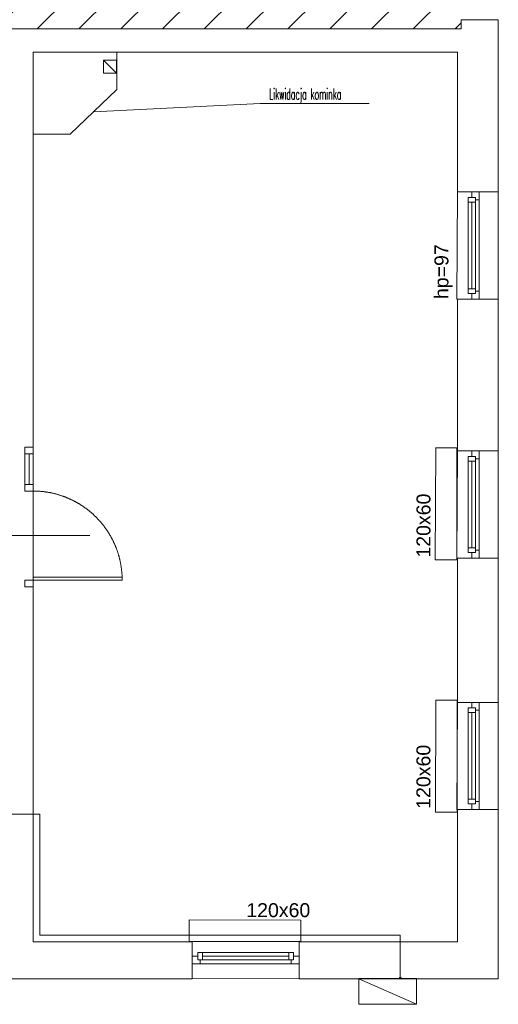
# Model space of a CAD drawing. Header units: millimetres. Extents: x -55054 to 44305, y -132338 to 49528.
# Tile 69 of 72: x 31974 to 37118, y -40540 to -29968. Entities that reach past the tile are written whole.
import ezdxf
from ezdxf import colors
from ezdxf.entities.mleader import LeaderData, LeaderLine
from ezdxf.enums import TextEntityAlignment as Align
from ezdxf.math import Vec2, Vec3

# ---------------------------------------------------------------- set-up
doc = ezdxf.new("R2010")
doc.units = ezdxf.units.MM
doc.header["$LTSCALE"] = 100
doc.linetypes.add('Kosów OSP 27-03-2026_xref$0$DASHED', pattern=[0.75, 0.5, -0.25])
for name, color, linetype, lineweight in [('.WK.DEMONTAŻ', 6, 'Continuous', 13), ('.WK_WODA_OPIS', 7, 'Continuous', 13), ('.XREF', 251, 'Continuous', 5), ('Kosów OSP 27-03-2026_xref$0$A_drzwi', 8, 'Continuous', 5), ('Kosów OSP 27-03-2026_xref$0$A_meble', 8, 'Continuous', 5), ('Kosów OSP 27-03-2026_xref$0$A_meble łaz kuch', 8, 'Continuous', 5), ('Kosów OSP 27-03-2026_xref$0$A_meble łazienka i kuchnia', 8, 'Continuous', 5), ('Kosów OSP 27-03-2026_xref$0$A_okno', 8, 'Continuous', 5), ('Kosów OSP 27-03-2026_xref$0$A_opis pom', 8, 'Continuous', 5), ('Kosów OSP 27-03-2026_xref$0$A_opis stolarki', 8, 'Continuous', 5), ('Kosów OSP 27-03-2026_xref$0$A_SC_MUROWANA_DZIAŁOWA', 8, 'Continuous', 5), ('Kosów OSP 27-03-2026_xref$0$A_scianazew', 8, 'Continuous', 5), ('Kosów OSP 27-03-2026_xref$0$GEB-BEZUG', 8, 'Continuous', 5)]:
    doc.layers.add(name, color=color, linetype=linetype, lineweight=lineweight)
doc.styles.add('Kosów OSP 27-03-2026_xref$0$dar-styl', font='arial.ttf')
doc.styles.add('Kosów OSP 27-03-2026_xref$0$Standard', font='arial.ttf')
doc.styles.add('WYMIARY', font='romans.shx', dxfattribs={"width": 0.7})

# ---------------------------------------------------------------- blocks, each defined once
blk = doc.blocks.new('*U167')
at = {"color": 0}
for p, q in [((0, -6.5), (-88, -6.5)), ((-88, -6.5), (-88, -9.5)), ((0, -9.5), (-88, -9.5)), ((0, -9.5), (0, -6.5))]:
    blk.add_line(p, q, dxfattribs=at)
for points in [[(8, 0), (8, -6.5), (0, -6.5), (0, 0)], [(8, -94.5), (8, -101), (0, -101), (0, -94.5)]]:
    blk.add_lwpolyline(points, close=True, dxfattribs=at)
at = {"color": 0, "linetype": 'Kosów OSP 27-03-2026_xref$0$DASHED', "ltscale": 15}
blk.add_arc((0, -6.5), 88, 181.95364, 270, dxfattribs=at)
at = {"layer": 'Kosów OSP 27-03-2026_xref$0$A_opis stolarki'}
blk.add_line((-56.09, -50.5), (27.54, -50.5), dxfattribs=at)
at = {"layer": 'Kosów OSP 27-03-2026_xref$0$A_opis stolarki', "ltscale": 0.5, "style": 'Kosów OSP 27-03-2026_xref$0$dar-styl'}
blk.add_attdef('ODPORNOŚĆ_OGNIOWA', text='', height=15, rotation=90, dxfattribs=at).set_placement((-55.91, -50.5), align=Align.TOP_CENTER)
blk.add_attdef('SYMBOL_DRZWI1', text='', height=14, dxfattribs=at).set_placement((-16.77, -50.5), align=Align.BOTTOM_CENTER)
blk.add_attdef('SYMBOL_DRZWI2', text='', height=14, dxfattribs=at).set_placement((-16.77, -53.5), align=Align.TOP_CENTER)
blk = doc.blocks.new('Kosów OSP 27-03-2026_xref')
at = {"layer": 'Kosów OSP 27-03-2026_xref$0$A_SC_MUROWANA_DZIAŁOWA'}
h = blk.add_hatch(dxfattribs=at)
h.set_pattern_fill('ANSI31', color=256, scale=10, style=0)
h.set_pattern_definition([(45, (6830.3, 921.538), (-22.45064, 22.45064), [])])
h.paths.add_polyline_path([(6112, 1404.1), (5187, 1404.1), (5187, 814.1), (6112, 814.1)])
at = {"linetype": 'Kosów OSP 27-03-2026_xref$0$DASHED', "ltscale": 50}
for points in [[(6107.6, 524.1), (6152, 524.1), (6152, 639.1), (6108, 639.1)], [(6107.6, 246.1), (6152, 246.1), (6152, 361.1), (6108, 361.1)], [(6107.6, -23.9), (6152, -23.9), (6152, 91.1), (6108, 91.1)], [(5823, -165.5), (5823, -205.5), (5938, -205.9), (5938, -165.9)]]:
    blk.add_lwpolyline(points, close=True, dxfattribs=at)
at = {"layer": 'Kosów OSP 27-03-2026_xref$0$A_drzwi'}
for p, q in [((5643.3, 325.1), (5643.3, 358)), ((5647.7, 358), (5647.7, 325.1)), ((5652, 325.1), (5652, 343))]:
    blk.add_line(p, q, dxfattribs=at)
blk.add_lwpolyline([(5643.3, 358), (5643.3, 365.1), (5652, 365.1), (5652, 358)], close=True, dxfattribs=at)
at = {"layer": 'Kosów OSP 27-03-2026_xref$0$A_meble'}
blk.add_line((6002.3, -205.9), (6064.2, -233.1), dxfattribs=at)
blk.add_lwpolyline([(6002.3, -205.3), (6064.2, -205.3), (6064.2, -233.1), (6002.3, -233.1)], close=True, dxfattribs=at)
at = {"layer": 'Kosów OSP 27-03-2026_xref$0$A_meble łaz kuch', "ltscale": 50}
for p, q in [((6084.7, 364.3), (6084.2, 244.3)), ((6107.5, 364.3), (6084.6, 364.3)), ((6107.5, 244.3), (6107.5, 364.3)), ((6084.9, 93.3), (6084.5, -26.7)), ((6107.7, 93.3), (6084.9, 93.3)), ((6107.7, -26.7), (6107.7, 93.3)), ((5939.7, -142.7), (5819.7, -142.3)), ((5939.7, -165.5), (5939.7, -142.7)), ((5819.7, -165.5), (5939.7, -165.5))]:
    blk.add_line(p, q, dxfattribs=at)
at = {"layer": 'Kosów OSP 27-03-2026_xref$0$A_meble łazienka i kuchnia'}
for p, q in [((6084.2, 244.3), (6107.5, 244.3)), ((6084.5, -26.7), (6107.7, -26.7)), ((5819.7, -142.3), (5819.7, -165.5))]:
    blk.add_line(p, q, dxfattribs=at)
at = {"layer": 'Kosów OSP 27-03-2026_xref$0$A_okno'}
for p, q in [((6123.6, 639.1, 0), (6123.6, 633.1, 0)), ((6131.6, 639.1, 0), (6131.6, 581.6, 0)), ((6119.6, 633.1, 0), (6119.6, 581.6, 0)), ((6119.6, 633.1, 0), (6127.6, 633.1, 0)), ((6127.6, 628.1, 0), (6119.6, 628.1, 0)), ((6123.6, 581.6, 0), (6123.6, 628.1, 0)), ((6127.6, 581.6, 0), (6127.6, 633.1, 0)), ((6127.6, 630.6, 0), (6131.6, 630.6, 0)), ((6119.6, 581.6, 0), (6119.6, 530.1, 0)), ((6123.6, 535.1, 0), (6123.6, 581.6, 0)), ((6127.6, 530.1, 0), (6127.6, 581.6, 0)), ((6131.6, 581.6, 0), (6131.6, 532.6, 0)), ((6119.6, 535.1, 0), (6123.1, 535.1, 0)), ((6119.6, 530.1, 0), (6119.6, 535.1, 0)), ((6119.6, 535.1, 0), (6127.6, 535.1, 0)), ((6127.6, 530.1, 0), (6119.6, 530.1, 0)), ((6123.6, 524.1, 0), (6123.6, 530.1, 0)), ((6123.6, 530.1, 0), (6127.6, 530.1, 0)), ((6124.1, 535.1, 0), (6127.6, 535.1, 0)), ((6127.6, 535.1, 0), (6127.6, 530.1, 0)), ((6127.6, 532.6, 0), (6131.6, 532.6, 0)), ((6131.6, 532.6, 0), (6131.6, 524.1, 0)), ((6123.6, 361.1, 0), (6123.6, 355.1, 0)), ((6131.6, 361.1, 0), (6131.6, 303.6, 0)), ((6119.6, 355.1, 0), (6119.6, 303.6, 0)), ((6119.6, 355.1, 0), (6127.6, 355.1, 0)), ((6127.6, 350.1, 0), (6119.6, 350.1, 0)), ((6123.6, 303.6, 0), (6123.6, 350.1, 0)), ((6127.6, 303.6, 0), (6127.6, 355.1, 0)), ((6127.6, 352.6, 0), (6131.6, 352.6, 0)), ((6119.6, 303.6, 0), (6119.6, 252.1, 0)), ((6123.6, 257.1, 0), (6123.6, 303.6, 0)), ((6127.6, 252.1, 0), (6127.6, 303.6, 0)), ((6131.6, 303.6, 0), (6131.6, 254.6, 0)), ((6119.6, 257.1, 0), (6123.1, 257.1, 0)), ((6119.6, 252.1, 0), (6119.6, 257.1, 0)), ((6119.6, 257.1, 0), (6127.6, 257.1, 0)), ((6124.1, 257.1, 0), (6127.6, 257.1, 0)), ((6127.6, 257.1, 0), (6127.6, 252.1, 0)), ((6127.6, 254.6, 0), (6131.6, 254.6, 0)), ((6131.6, 254.6, 0), (6131.6, 246.1, 0)), ((6127.6, 252.1, 0), (6119.6, 252.1, 0)), ((6123.6, 246.1, 0), (6123.6, 252.1, 0)), ((6123.6, 252.1, 0), (6127.6, 252.1, 0)), ((6119.6, 85.1, 0), (6119.6, 33.6, 0)), ((6119.6, 85.1, 0), (6127.6, 85.1, 0)), ((6123.6, 91.1, 0), (6123.6, 85.1, 0)), ((6127.6, 33.6, 0), (6127.6, 85.1, 0)), ((6131.6, 91.1, 0), (6131.6, 33.6, 0)), ((6127.6, 80.1, 0), (6119.6, 80.1, 0)), ((6123.6, 33.6, 0), (6123.6, 80.1, 0)), ((6127.6, 82.6, 0), (6131.6, 82.6, 0)), ((6119.6, 33.6, 0), (6119.6, -17.9, 0)), ((6123.6, -12.9, 0), (6123.6, 33.6, 0)), ((6127.6, -17.9, 0), (6127.6, 33.6, 0)), ((6131.6, 33.6, 0), (6131.6, -15.4, 0)), ((6119.6, -12.9, 0), (6123.1, -12.9, 0)), ((6119.6, -17.9, 0), (6119.6, -12.9, 0)), ((6119.6, -12.9, 0), (6127.6, -12.9, 0)), ((6127.6, -17.9, 0), (6119.6, -17.9, 0)), ((6123.6, -23.9, 0), (6123.6, -17.9, 0)), ((6123.6, -17.9, 0), (6127.6, -17.9, 0)), ((6124.1, -12.9, 0), (6127.6, -12.9, 0)), ((6127.6, -12.9, 0), (6127.6, -17.9, 0)), ((6127.6, -15.4, 0), (6131.6, -15.4, 0)), ((6131.6, -15.4, 0), (6131.6, -23.9, 0)), ((5880.5, -177.5, 0), (5829, -177.5, 0)), ((5829, -185.5, 0), (5829, -177.5, 0)), ((5829, -177.5, 0), (5834, -177.5, 0)), ((5834, -177.5, 0), (5834, -181, 0)), ((5834, -177.5, 0), (5834, -185.5, 0)), ((5932, -177.5, 0), (5880.5, -177.5, 0)), ((5927, -185.5, 0), (5927, -177.5, 0)), ((5932, -177.5, 0), (5932, -185.5, 0)), ((5823, -181.5, 0), (5829, -181.5, 0)), ((5831.5, -189.5, 0), (5823, -189.5, 0)), ((5829, -181.5, 0), (5829, -185.5, 0)), ((5834, -185.5, 0), (5829, -185.5, 0)), ((5829, -185.5, 0), (5880.5, -185.5, 0)), ((5831.5, -185.5, 0), (5831.5, -189.5, 0)), ((5880.5, -189.5, 0), (5831.5, -189.5, 0)), ((5834, -181.5, 0), (5880.5, -181.5, 0)), ((5834, -182, 0), (5834, -185.5, 0)), ((5880.5, -181.5, 0), (5927, -181.5, 0)), ((5880.5, -185.5, 0), (5932, -185.5, 0)), ((5938, -189.5, 0), (5880.5, -189.5, 0)), ((5929.5, -185.5, 0), (5929.5, -189.5, 0)), ((5938, -181.5, 0), (5932, -181.5, 0))]:
    blk.add_line(p, q, dxfattribs=at)
at = {"layer": 'Kosów OSP 27-03-2026_xref$0$A_okno', "linetype": 'Kosów OSP 27-03-2026_xref$0$DASHED', "ltscale": 15}
blk.add_line((5652, 215.1), (5652, 358), dxfattribs=at)
at = {"layer": 'Kosów OSP 27-03-2026_xref$0$A_SC_MUROWANA_DZIAŁOWA'}
for p, q in [((6112, 814.1), (5442, 814.1)), ((5742, 789.1), (5742, 749.1)), ((5727.8, 780.7), (5727.8, 766.7)), ((5741.8, 780.7), (5727.8, 780.7)), ((5727.8, 780.7), (5741.8, 766.7)), ((5741.8, 766.7), (5741.8, 780.7)), ((5727.8, 766.7), (5741.8, 766.7)), ((5692, 701.1), (5742, 749.1)), ((5652, 701.1), (5692, 701.1))]:
    blk.add_line(p, q, dxfattribs=at)
for points in [[(5627, 814.1), (6112, 814.1)], [(6112, 824.1), (6152, 824.1)], [(5652, 365.1), (5652, 789.1), (6108, 789.1)], [(5652, -43.9), (5652, 215.1)]]:
    blk.add_lwpolyline(points, dxfattribs=at)
at = {"layer": 'Kosów OSP 27-03-2026_xref$0$A_scianazew'}
for p, q in [((6112, 814.1), (6112, 824.1)), ((6152, 639.1), (6152, 824.1)), ((5652, -43.9), (5652, -165.9)), ((5652, -165.9), (5823, -165.9)), ((6108, -161.9), (6108, -165.9))]:
    blk.add_line(p, q, dxfattribs=at)
for points in [[(6108, 639.1), (6108, 789.1)], [(6108, 361.1), (6108, 524.1)], [(6152, 361.1), (6152, 524.1)], [(6108, 91.1), (6108, 246.1)], [(6152, 91.1), (6152, 246.1)], [(5938, -205.9), (6152, -205.9), (6152, -23.9)], [(6108, -165.9), (6108, -23.9)], [(5597, -83.9), (5612, -83.9), (5612, -205.9), (5823, -205.9)], [(5938, -165.9), (6108, -165.9)]]:
    blk.add_lwpolyline(points, dxfattribs=at)
at = {"layer": 'Kosów OSP 27-03-2026_xref$0$GEB-BEZUG'}
blk.add_lwpolyline([(6046.6, -205), (6046.6, -159), (5659.5, -159), (5659.5, -28.9), (5197.1, -28.9), (5197.1, 785.5)], dxfattribs=at)
blk.add_ellipse((6046.6, -205), major_axis=(-1.23, 0), ratio=0.972647, dxfattribs=at)
at = {"layer": 'Kosów OSP 27-03-2026_xref$0$A_drzwi', "xscale": 1.08910891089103, "yscale": 1.08910891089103, "zscale": 1.08910891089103, "rotation": 180}
blk.add_blockref('*U167', (5652, 215.1), dxfattribs=at)
at = {"layer": 'Kosów OSP 27-03-2026_xref$0$A_opis pom', "char_height": 15, "width": 119.075, "attachment_point": 1, "rotation": 90, "style": 'Kosów OSP 27-03-2026_xref$0$Standard'}
for s, insert in [('hp=97', (6083.4, 524.1, 0.1)), ('120x60', (6064.1, 246.5, 0.1)), ('120x60', (6064, -23.2, 0.1))]:
    blk.add_mtext(s, dxfattribs=dict(at, insert=insert))
at = {"layer": 'Kosów OSP 27-03-2026_xref$0$A_opis pom', "insert": (5881.2, -124.5, 0.1), "char_height": 15, "width": 119.075, "attachment_point": 1, "style": 'Kosów OSP 27-03-2026_xref$0$Standard'}
blk.add_mtext('120x60', dxfattribs=at)
blk = doc.blocks.new('_None')

msp = doc.modelspace()

# ---------------------------------------------------------------- linework, layer by layer
at = {"layer": '.WK.DEMONTAŻ', "lineweight": 13, "elevation": -141.5}
msp.add_lwpolyline([(32117.9, -31198.3), (32517.9, -31198.3), (33017.9, -30718.3), (33017.9, -30318.3), (32117.9, -30318.3), (32117.9, -31198.3)], dxfattribs=at)

# ---------------------------------------------------------------- block references
at = {"layer": '.XREF', "xscale": 10, "yscale": 10, "zscale": 10}
msp.add_blockref('Kosów OSP 27-03-2026_xref', (-24402.4, -38209.1, -141.5), dxfattribs=at)

# ---------------------------------------------------------------- next in the draw order: leaders
at = {"layer": '.WK_WODA_OPIS'}
ml = msp.add_multileader_mtext('Standard', dxfattribs=at)
ml.set_content('\\W0.5;Likwidacja kominka', color=256, style='WYMIARY')
ml.set_leader_properties(linetype='ByLayer', lineweight=-1)
ml.set_arrow_properties(name='NONE')
ml.build(insert=Vec2(0, 0))
ml.multileader.update_dxf_attribs({"text_left_attachment_type": 6, "text_right_attachment_type": 6, "dogleg_length": 86.4, "arrow_head_size": 40})
ctx = ml.context
ctx.base_point, ctx.char_height, ctx.arrow_head_size, ctx.landing_gap_size, ctx.plane_origin = Vec3(34644.8, -30866.4, 3799.8), 120, 40, 10, Vec3(-6973717.4, 52149066.9, 3799.8)
ctx.left_attachment, ctx.right_attachment = 6, 6
notes = []
notes.append((ctx, [(0, (1, 1, 0), (34558.4, -30866.4, 3799.8), (1, 0), 86.4, [(0, [(32767.9, -30958.3, 3799.8)], 0, [])])]))
ctx.mtext.insert, ctx.mtext.line_spacing_style = Vec3(34654.8, -30706.4, 3799.8), 2
ctx.mtext.has_bg_fill, ctx.mtext.bg_color, ctx.mtext.bg_scale_factor, ctx.mtext.bg_transparency, ctx.mtext.use_window_bg_color = 1, -1027028792, 1.5, 0, 1
for ctx, leaders in notes:
    for number, flags, end, landing, length, lines in leaders:
        leader = LeaderData()
        leader.index, (leader.has_last_leader_line, leader.has_dogleg_vector, leader.attachment_direction) = number, flags
        leader.last_leader_point, leader.dogleg_vector, leader.dogleg_length = Vec3(end), Vec3(landing), length
        for number, points, colour, breaks in lines:
            line = LeaderLine()
            line.index, line.vertices, line.color, line.breaks = number, Vec3.list(points), colors.encode_raw_color(colour), breaks
            leader.lines.append(line)
        ctx.leaders.append(leader)

doc.saveas('drawing.dxf')
